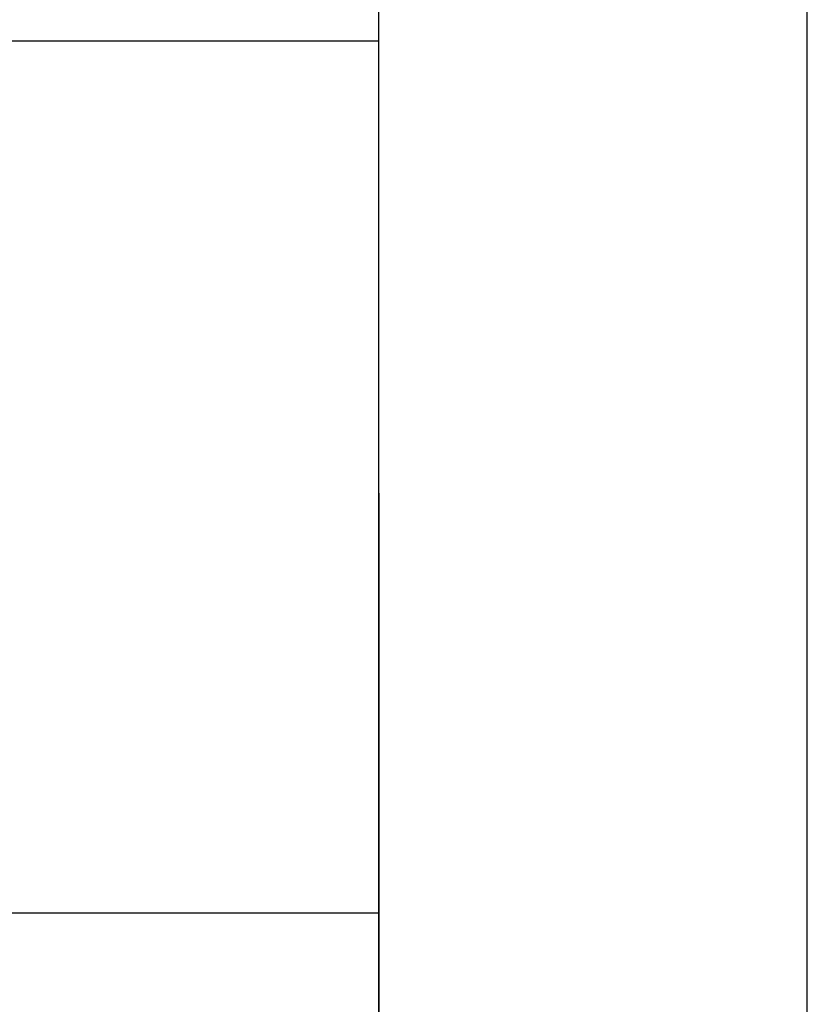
# Model space of a CAD drawing. Header units: millimetres. Extents: x 26 to 1362, y 24 to 358.
# Tile 34 of 256: x 155.46 to 156.56, y 287.52 to 288.9. Entities that reach past the tile are written whole.
import ezdxf

# ---------------------------------------------------------------- set-up
doc = ezdxf.new("R2010")
doc.units = ezdxf.units.MM

# ---------------------------------------------------------------- blocks, each defined once
blk = doc.blocks.new('Formato-A1M-LayOut')
at = {"color": 1}
blk.add_line((0.95, 0), (0.95, 0.594), dxfattribs=at)
at = {"color": 5}
blk.add_line((0.94, 0.01), (0.94, 0.584), dxfattribs=at)
blk = doc.blocks.new('CARIMBO')
at = {"color": 6}
for p, q in [((0, 0.106765), (-0.17496, 0.106765)), ((0, 0.086423), (0, 0.106765)), ((0, 0.096216), (0, 0.063475)), ((0, 0.086423), (-0.17496, 0.086423))]:
    blk.add_line(p, q, dxfattribs=at)

msp = doc.modelspace()

# ---------------------------------------------------------------- block references
at = {"xscale": 60, "yscale": 60, "zscale": 60}
for name, p in [('Formato-A1M-LayOut', (99.5601, 281.8632)), ('CARIMBO', (155.9601, 282.4632))]:
    msp.add_blockref(name, p, dxfattribs=at)

doc.saveas('drawing.dxf')
